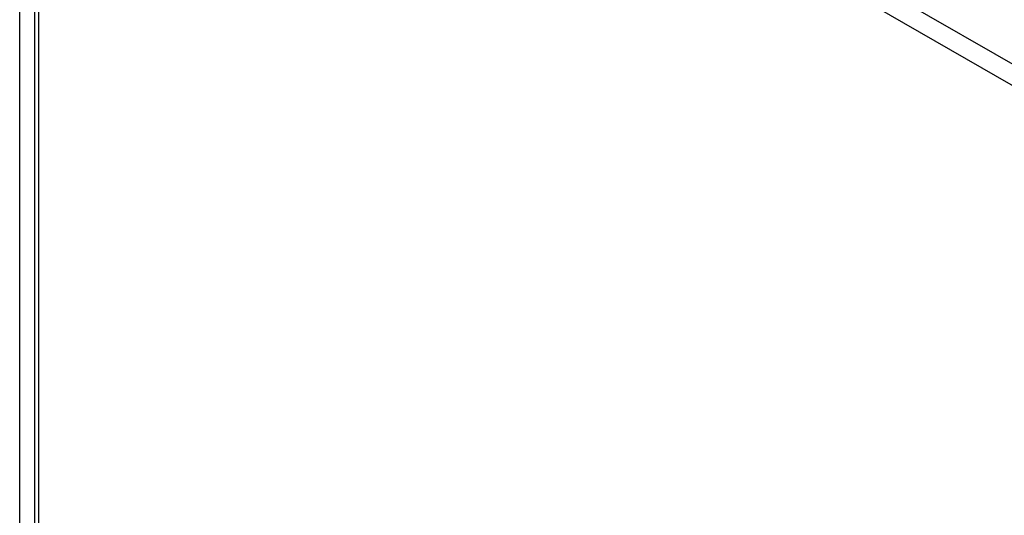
# Model space of a CAD drawing. Header units: inches. Extents: x 635 to 745, y 253 to 341.
# Tile 81 of 127: x 686.18 to 693.52, y 298.98 to 302.67. Entities that reach past the tile are written whole.
import ezdxf

# ---------------------------------------------------------------- set-up
doc = ezdxf.new("R2010")
doc.units = ezdxf.units.IN
doc.header["$MEASUREMENT"] = 0
doc.layers.add('Visible Edges(ANSI)', color=7, linetype='Continuous', lineweight=25)
doc.layers.add('Visible Tangent Edges(ANSI)', color=7, linetype='Continuous', lineweight=25)

msp = doc.modelspace()

# ---------------------------------------------------------------- linework, layer by layer
at = {"layer": 'Visible Edges(ANSI)'}
msp.add_line((686.2912, 306.4118), (686.2912, 282.1455), dxfattribs=at)
at = {"layer": 'Visible Tangent Edges(ANSI)'}
for p, q in [((686.1809, 282.2664), (686.1809, 306.5326)), ((686.3902, 306.4926), (737.0226, 277.26)), ((736.9526, 277.1388), (686.3202, 306.3714)), ((686.3202, 306.3714), (686.3202, 282.1051))]:
    msp.add_line(p, q, dxfattribs=at)

doc.saveas('drawing.dxf')
